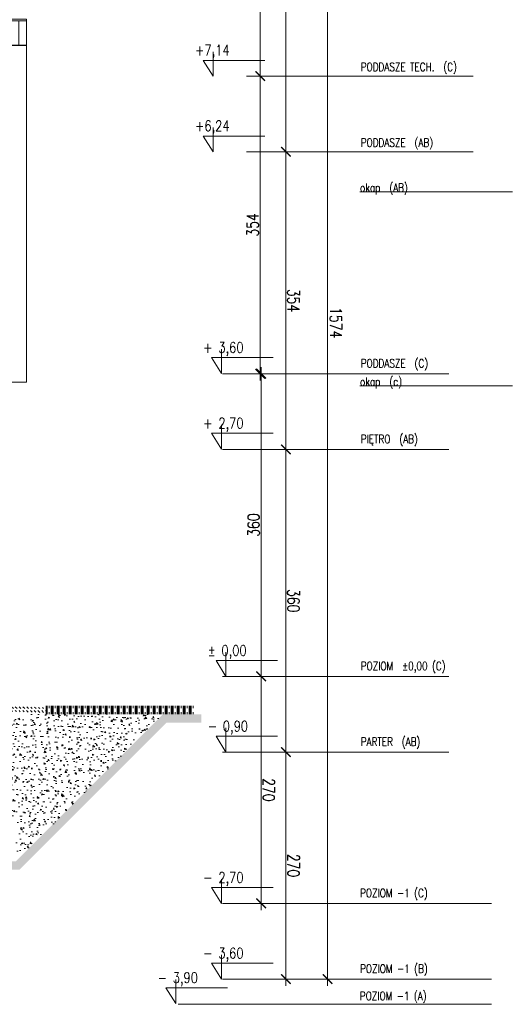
# Model space of a CAD drawing. Header units: millimetres. Extents: x -82287 to 177822, y -399756 to 0.
# Tile 48 of 228: x 63509 to 64096, y -209334 to -208163. Entities that reach past the tile are written whole.
import ezdxf
from ezdxf.enums import TextEntityAlignment as Align

# ---------------------------------------------------------------- set-up
doc = ezdxf.new("R2010")
doc.units = ezdxf.units.MM
doc.header["$MEASUREMENT"] = 0
doc.layers.get('DEFPOINTS').update_dxf_attribs({"lineweight": 50})
doc.layers.add('FL_XREF', color=252, linetype='Continuous')
for name, color, linetype, lineweight in [('SUŁOSZOWA - PB 21 03$0$!! 0_ Istn-widok', 251, 'Continuous', 0), ('SUŁOSZOWA - PB 21 03$0$!! 0_bloki rzędnych', 251, 'Continuous', 0), ('SUŁOSZOWA - PB 21 03$0$!! 0_Opis_pom', 251, 'Continuous', 0), ('SUŁOSZOWA - PB 21 03$0$!! 1_hatch projektowane ściany', 251, 'Continuous', 0), ('SUŁOSZOWA - PB 21 03$0$!! 1_OPIS POM NOWE', 251, 'Continuous', 0), ('SUŁOSZOWA - PB 21 03$0$!! 1_PROJ Sciany', 251, 'Continuous', 0), ('SUŁOSZOWA - PB 21 03$0$!! 1_PROJ widok', 251, 'Continuous', 0), ('SUŁOSZOWA - PB 21 03$0$0-rzedne-blok', 251, 'Continuous', 0)]:
    doc.layers.add(name, color=color, linetype=linetype, lineweight=lineweight)
doc.layers.add('SUŁOSZOWA - PB 21 03$0$ND', color=251, linetype='Continuous', lineweight=0, plot=False)
doc.styles.add('SUŁOSZOWA - PB 21 03$0$ARIAL', font='tahoma.ttf')
doc.styles.add('SUŁOSZOWA - PB 21 03$0$DEUTSCH', font='SIMPLEX8')
doc.styles.add('SUŁOSZOWA - PB 21 03$0$SIMPLEX', font='simplex.shx', dxfattribs={"width": 0.77})
doc.dimstyles.new('SUŁOSZOWA - PB 21 03$0$OL PB 100', dxfattribs={"dimscale": 4, "dimtxt": 3.5, "dimasz": 0.2, "dimexe": 10, "dimexo": 10, "dimgap": 0.5, "dimtad": 1, "dimdec": 1, "dimrnd": 0.5, "dimzin": 9, "dimdsep": 46, "dimtxsty": 'SUŁOSZOWA - PB 21 03$0$SIMPLEX', "dimblk": 'SUŁOSZOWA - PB 21 03$0$thick_MSz', "dimcen": 0.05, "dimdle": 8, "dimse1": 1, "dimse2": 1, "dimclrd": 256, "dimclre": 256, "dimclrt": 3, "dimadec": 1, "dimazin": 2, "dimtfac": 1, "dimtdec": 1, "dimtix": 1, "dimtofl": 0, "dimtmove": 2, "dimatfit": 3, "dimldrblk": 'SUŁOSZOWA - PB 21 03$0$thick_MSz', "dimfxl": 10, "dimfxlon": 1, "dimtolj": 1, "dimlwd": -1, "dimlwe": -1, "dimarcsym": 0})

# ---------------------------------------------------------------- blocks, each defined once
blk = doc.blocks.new('SUŁOSZOWA - PB 21 03$0$thick_MSz')
for p, q in [((0, 15), (0, -15)), ((-10, 0), (10, 0))]:
    blk.add_line(p, q)
at = {"const_width": 2, "elevation": 2}
blk.add_lwpolyline([(-7.1, -7.1), (7.1, 7.1)], dxfattribs=at)
blk = doc.blocks.new('*D72')
at = {"layer": 'DEFPOINTS', "color": 0, "ltscale": 100, "transparency": 16777216}
for p in [(15576.3, 8739.9), (15576.3, 8648.5), (15846.3, 8648.5)]:
    blk.add_point(p, dxfattribs=at)
at = {"layer": 'SUŁOSZOWA - PB 21 03$0$ND', "ltscale": 100, "transparency": 16777216}
blk.add_line((15845.5, 8739.9), (15577.1, 8739.9), dxfattribs=at)
at = {"layer": 'SUŁOSZOWA - PB 21 03$0$ND', "ltscale": 100, "transparency": 16777216, "xscale": 0.8, "yscale": 0.8, "zscale": 0.8}
for p, rotation in [((15576.3, 8739.9), 180.0000000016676), ((15846.3, 8739.9), 1.667546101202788e-09)]:
    blk.add_blockref('SUŁOSZOWA - PB 21 03$0$thick_MSz', p, dxfattribs=dict(at, rotation=rotation))
at = {"layer": 'SUŁOSZOWA - PB 21 03$0$ND', "color": 3, "ltscale": 100, "transparency": 16777216, "insert": (15711.3, 8748.9), "char_height": 14, "attachment_point": 5, "rotation": 0, "style": 'SUŁOSZOWA - PB 21 03$0$SIMPLEX'}
blk.add_mtext('\\A1;270', dxfattribs=at)
blk = doc.blocks.new('SUŁOSZOWA - PB 21 03$0$D_kota')
for p, q in [((8.66, 0), (8.66, 23.02)), ((-0.76, 15), (8.66, 15)), ((8.66, 0), (-0.76, 15))]:
    blk.add_line(p, q)
blk.add_lwpolyline([(-0.76, 15), (57.9, 15)])
at = {"style": 'SUŁOSZOWA - PB 21 03$0$DEUTSCH', "width": 0.8}
blk.add_attdef('POZ.ARCH', (7.32, 19.66), '', height=10, dxfattribs=at)
blk = doc.blocks.new('*D73')
at = {"layer": 'DEFPOINTS', "color": 0, "ltscale": 100, "transparency": 16777216}
for p in [(15846.3, 8789.5), (14272.3, 8752.2), (15846.3, 8606.6)]:
    blk.add_point(p, dxfattribs=at)
at = {"layer": 'SUŁOSZOWA - PB 21 03$0$ND', "ltscale": 100, "transparency": 16777216}
blk.add_line((14273.1, 8789.5), (15845.5, 8789.5), dxfattribs=at)
at = {"layer": 'SUŁOSZOWA - PB 21 03$0$ND', "ltscale": 100, "transparency": 16777216, "xscale": 0.8, "yscale": 0.8, "zscale": 0.8}
for p, rotation in [((14272.3, 8789.5), 180.0000000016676), ((15846.3, 8789.5), 1.667517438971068e-09)]:
    blk.add_blockref('SUŁOSZOWA - PB 21 03$0$thick_MSz', p, dxfattribs=dict(at, rotation=rotation))
at = {"layer": 'SUŁOSZOWA - PB 21 03$0$ND', "color": 3, "ltscale": 100, "transparency": 16777216, "insert": (15065.7, 8799.5), "char_height": 14, "attachment_point": 5, "rotation": 0, "style": 'SUŁOSZOWA - PB 21 03$0$SIMPLEX'}
blk.add_mtext('\\A1;1574', dxfattribs=at)
blk = doc.blocks.new('*D74')
at = {"layer": 'DEFPOINTS', "color": 0, "ltscale": 100, "transparency": 16777216}
for p in [(15216.3, 8739.9), (15216.3, 8648.5), (15576.3, 8648.5)]:
    blk.add_point(p, dxfattribs=at)
at = {"layer": 'SUŁOSZOWA - PB 21 03$0$ND', "ltscale": 100, "transparency": 16777216}
blk.add_line((15575.5, 8739.9), (15217.1, 8739.9), dxfattribs=at)
at = {"layer": 'SUŁOSZOWA - PB 21 03$0$ND', "ltscale": 100, "transparency": 16777216, "xscale": 0.8, "yscale": 0.8, "zscale": 0.8}
for p, rotation in [((15216.3, 8739.9), 180.0000000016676), ((15576.3, 8739.9), 1.667546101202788e-09)]:
    blk.add_blockref('SUŁOSZOWA - PB 21 03$0$thick_MSz', p, dxfattribs=dict(at, rotation=rotation))
at = {"layer": 'SUŁOSZOWA - PB 21 03$0$ND', "color": 3, "ltscale": 100, "transparency": 16777216, "insert": (15396.3, 8748.9), "char_height": 14, "attachment_point": 5, "rotation": 0, "style": 'SUŁOSZOWA - PB 21 03$0$SIMPLEX'}
blk.add_mtext('\\A1;360', dxfattribs=at)
blk = doc.blocks.new('*D75')
at = {"layer": 'DEFPOINTS', "color": 0, "ltscale": 100, "transparency": 16777216}
for p in [(14862.3, 8739.9), (14862.3, 8648.6), (15216.3, 8648.5)]:
    blk.add_point(p, dxfattribs=at)
at = {"layer": 'SUŁOSZOWA - PB 21 03$0$ND', "ltscale": 100, "transparency": 16777216}
blk.add_line((15215.5, 8739.9), (14863.1, 8739.9), dxfattribs=at)
at = {"layer": 'SUŁOSZOWA - PB 21 03$0$ND', "ltscale": 100, "transparency": 16777216, "xscale": 0.8, "yscale": 0.8, "zscale": 0.8}
for p, rotation in [((14862.3, 8739.9), 180.0000000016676), ((15216.3, 8739.9), 1.667546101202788e-09)]:
    blk.add_blockref('SUŁOSZOWA - PB 21 03$0$thick_MSz', p, dxfattribs=dict(at, rotation=rotation))
at = {"layer": 'SUŁOSZOWA - PB 21 03$0$ND', "color": 3, "ltscale": 100, "transparency": 16777216, "insert": (15039.3, 8748.9), "char_height": 14, "attachment_point": 5, "rotation": 0, "style": 'SUŁOSZOWA - PB 21 03$0$SIMPLEX'}
blk.add_mtext('\\A1;354', dxfattribs=at)
blk = doc.blocks.new('*D76')
at = {"layer": 'DEFPOINTS', "color": 0, "ltscale": 100, "transparency": 16777216}
for p in [(14272.3, 8739.9), (14272.3, 8693), (14862.3, 8648.6)]:
    blk.add_point(p, dxfattribs=at)
at = {"layer": 'SUŁOSZOWA - PB 21 03$0$ND', "ltscale": 100, "transparency": 16777216}
blk.add_line((14861.5, 8739.9), (14273.1, 8739.9), dxfattribs=at)
at = {"layer": 'SUŁOSZOWA - PB 21 03$0$ND', "ltscale": 100, "transparency": 16777216, "xscale": 0.8, "yscale": 0.8, "zscale": 0.8}
for p, rotation in [((14272.3, 8739.9), 180.0000000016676), ((14862.3, 8739.9), 1.667546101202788e-09)]:
    blk.add_blockref('SUŁOSZOWA - PB 21 03$0$thick_MSz', p, dxfattribs=dict(at, rotation=rotation))
at = {"layer": 'SUŁOSZOWA - PB 21 03$0$ND', "color": 3, "ltscale": 100, "transparency": 16777216, "insert": (14567.3, 8748.9), "char_height": 14, "attachment_point": 5, "rotation": 0, "style": 'SUŁOSZOWA - PB 21 03$0$SIMPLEX'}
blk.add_mtext('\\A1;590', dxfattribs=at)
blk = doc.blocks.new('*D77')
at = {"layer": 'DEFPOINTS', "color": 0, "ltscale": 100, "transparency": 16777216}
for p in [(15486.3, 8710.4), (15486.3, 8648.5), (15756.3, 8648.5)]:
    blk.add_point(p, dxfattribs=at)
at = {"layer": 'SUŁOSZOWA - PB 21 03$0$ND', "ltscale": 100, "transparency": 16777216}
blk.add_line((15755.5, 8710.4), (15487.1, 8710.4), dxfattribs=at)
at = {"layer": 'SUŁOSZOWA - PB 21 03$0$ND', "ltscale": 100, "transparency": 16777216, "xscale": 0.8, "yscale": 0.8, "zscale": 0.8}
for p, rotation in [((15486.3, 8710.4), 180.0000000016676), ((15756.3, 8710.4), 1.667546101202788e-09)]:
    blk.add_blockref('SUŁOSZOWA - PB 21 03$0$thick_MSz', p, dxfattribs=dict(at, rotation=rotation))
at = {"layer": 'SUŁOSZOWA - PB 21 03$0$ND', "color": 3, "ltscale": 100, "transparency": 16777216, "insert": (15621.3, 8719.4), "char_height": 14, "attachment_point": 5, "rotation": 0, "style": 'SUŁOSZOWA - PB 21 03$0$SIMPLEX'}
blk.add_mtext('\\A1;270', dxfattribs=at)
blk = doc.blocks.new('*D78')
at = {"layer": 'DEFPOINTS', "color": 0, "ltscale": 100, "transparency": 16777216}
for p in [(15126.3, 8710.4), (15126.3, 8648.5), (15486.3, 8648.5)]:
    blk.add_point(p, dxfattribs=at)
at = {"layer": 'SUŁOSZOWA - PB 21 03$0$ND', "ltscale": 100, "transparency": 16777216}
blk.add_line((15485.5, 8710.4), (15127.1, 8710.4), dxfattribs=at)
at = {"layer": 'SUŁOSZOWA - PB 21 03$0$ND', "ltscale": 100, "transparency": 16777216, "xscale": 0.8, "yscale": 0.8, "zscale": 0.8, "rotation": 180}
blk.add_blockref('SUŁOSZOWA - PB 21 03$0$thick_MSz', (15126.3, 8710.4), dxfattribs=at)
at = {"layer": 'SUŁOSZOWA - PB 21 03$0$ND', "ltscale": 100, "transparency": 16777216, "xscale": 0.8, "yscale": 0.8, "zscale": 0.8}
blk.add_blockref('SUŁOSZOWA - PB 21 03$0$thick_MSz', (15486.3, 8710.4), dxfattribs=at)
at = {"layer": 'SUŁOSZOWA - PB 21 03$0$ND', "color": 3, "ltscale": 100, "transparency": 16777216, "insert": (15306.3, 8701.4), "char_height": 14, "attachment_point": 5, "rotation": 180, "style": 'SUŁOSZOWA - PB 21 03$0$SIMPLEX'}
blk.add_mtext('\\A1;360', dxfattribs=at)
blk = doc.blocks.new('*D79')
at = {"layer": 'DEFPOINTS', "color": 0, "ltscale": 100, "transparency": 16777216}
for p in [(14772.3, 8709.4), (14772.3, 8648.5), (15126.3, 8648.5)]:
    blk.add_point(p, dxfattribs=at)
at = {"layer": 'SUŁOSZOWA - PB 21 03$0$ND', "ltscale": 100, "transparency": 16777216}
blk.add_line((15125.5, 8709.4), (14773.1, 8709.4), dxfattribs=at)
at = {"layer": 'SUŁOSZOWA - PB 21 03$0$ND', "ltscale": 100, "transparency": 16777216, "xscale": 0.8, "yscale": 0.8, "zscale": 0.8, "rotation": 180}
blk.add_blockref('SUŁOSZOWA - PB 21 03$0$thick_MSz', (14772.3, 8709.4), dxfattribs=at)
at = {"layer": 'SUŁOSZOWA - PB 21 03$0$ND', "ltscale": 100, "transparency": 16777216, "xscale": 0.8, "yscale": 0.8, "zscale": 0.8}
blk.add_blockref('SUŁOSZOWA - PB 21 03$0$thick_MSz', (15126.3, 8709.4), dxfattribs=at)
at = {"layer": 'SUŁOSZOWA - PB 21 03$0$ND', "color": 3, "ltscale": 100, "transparency": 16777216, "insert": (14949.3, 8700.4), "char_height": 14, "attachment_point": 5, "rotation": 180, "style": 'SUŁOSZOWA - PB 21 03$0$SIMPLEX'}
blk.add_mtext('\\A1;354', dxfattribs=at)
blk = doc.blocks.new('*D80')
at = {"layer": 'DEFPOINTS', "color": 0, "ltscale": 100, "transparency": 16777216}
for p in [(14479.8, 8709.4), (14479.8, 8593.5), (14772.3, 8593.5)]:
    blk.add_point(p, dxfattribs=at)
at = {"layer": 'SUŁOSZOWA - PB 21 03$0$ND', "ltscale": 100, "transparency": 16777216}
blk.add_line((14771.5, 8709.4), (14480.6, 8709.4), dxfattribs=at)
at = {"layer": 'SUŁOSZOWA - PB 21 03$0$ND', "ltscale": 100, "transparency": 16777216, "xscale": 0.8, "yscale": 0.8, "zscale": 0.8, "rotation": 180}
blk.add_blockref('SUŁOSZOWA - PB 21 03$0$thick_MSz', (14479.8, 8709.4), dxfattribs=at)
at = {"layer": 'SUŁOSZOWA - PB 21 03$0$ND', "ltscale": 100, "transparency": 16777216, "xscale": 0.8, "yscale": 0.8, "zscale": 0.8}
blk.add_blockref('SUŁOSZOWA - PB 21 03$0$thick_MSz', (14772.3, 8709.4), dxfattribs=at)
at = {"layer": 'SUŁOSZOWA - PB 21 03$0$ND', "color": 3, "ltscale": 100, "transparency": 16777216, "insert": (14626.1, 8718.4), "char_height": 14, "attachment_point": 5, "style": 'SUŁOSZOWA - PB 21 03$0$SIMPLEX'}
blk.add_mtext('\\A1;292.5', dxfattribs=at)
blk = doc.blocks.new('SUŁOSZOWA - PB 21 03$0$POZIOMY BLOK')
for p, q in [((14909.91, 9009.49), (14909.91, 8828.06)), ((15140.67, 9009.49), (15140.67, 8828.06)), ((15756.32, 8984.49), (15756.32, 8664.25)), ((15846.32, 8984.49), (15846.32, 8664.25)), ((15876.32, 8984.49), (15876.32, 8664.25)), ((14772.32, 8962.8), (14772.32, 8693.05)), ((14862.32, 8962.8), (14862.32, 8693.05)), ((15126.32, 8934), (15126.32, 8664.25)), ((15216.32, 8934), (15216.32, 8664.25)), ((15486.32, 8934), (15486.32, 8664.25)), ((15576.32, 8934), (15576.32, 8664.25)), ((15876.32, 8682.25), (15876.32, 8611.49))]:
    blk.add_line(p, q)
at = {"layer": 'SUŁOSZOWA - PB 21 03$0$0-rzedne-blok'}
ref = blk.add_blockref('SUŁOSZOWA - PB 21 03$0$D_kota', (15486.32, 8657.67), dxfattribs=dict(at, xscale=1.250000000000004, yscale=1.250000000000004, zscale=1.250000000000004, rotation=90))
ref.add_attrib('POZ.ARCH', '%%p 0,00  ', (15461.74, 8646.85), dxfattribs={"layer": '0', "height": 12.5, "rotation": 90, "style": 'SUŁOSZOWA - PB 21 03$0$DEUTSCH', "width": 0.8})
ref = blk.add_blockref('SUŁOSZOWA - PB 21 03$0$D_kota', (15576.32, 8657.67), dxfattribs=dict(at, xscale=1.250000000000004, yscale=1.250000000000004, zscale=1.250000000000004, rotation=90))
ref.add_attrib('POZ.ARCH', '- 0,90  ', (15551.74, 8646.85), dxfattribs={"layer": '0', "height": 12.5, "rotation": 90, "style": 'SUŁOSZOWA - PB 21 03$0$DEUTSCH', "width": 0.8})
ref = blk.add_blockref('SUŁOSZOWA - PB 21 03$0$D_kota', (14772.32, 8642.51), dxfattribs=dict(at, xscale=1.250000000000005, yscale=1.250000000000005, zscale=1.250000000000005, rotation=90))
ref.add_attrib('POZ.ARCH', '+7,14', (14747.74, 8631.68), dxfattribs={"layer": '0', "height": 12.5, "rotation": 90, "style": 'SUŁOSZOWA - PB 21 03$0$DEUTSCH', "width": 0.8})
ref = blk.add_blockref('SUŁOSZOWA - PB 21 03$0$D_kota', (14862.32, 8642.51), dxfattribs=dict(at, xscale=1.250000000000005, yscale=1.250000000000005, zscale=1.250000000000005, rotation=90))
ref.add_attrib('POZ.ARCH', '+6,24', (14837.74, 8631.68), dxfattribs={"layer": '0', "height": 12.5, "rotation": 90, "style": 'SUŁOSZOWA - PB 21 03$0$DEUTSCH', "width": 0.8})
ref = blk.add_blockref('SUŁOSZOWA - PB 21 03$0$D_kota', (15125.85, 8652.26), dxfattribs=dict(at, xscale=1.250000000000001, yscale=1.250000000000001, zscale=1.250000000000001, rotation=89.99999992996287))
ref.add_attrib('POZ.ARCH', '+ 3,60', (15101.27, 8641.44), dxfattribs={"layer": '0', "height": 12.5, "rotation": 90, "style": 'SUŁOSZOWA - PB 21 03$0$DEUTSCH', "width": 0.8})
ref = blk.add_blockref('SUŁOSZOWA - PB 21 03$0$D_kota', (15215.85, 8652.26), dxfattribs=dict(at, xscale=1.250000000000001, yscale=1.250000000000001, zscale=1.250000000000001, rotation=89.99999992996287))
ref.add_attrib('POZ.ARCH', '+ 2,70', (15191.27, 8641.44), dxfattribs={"layer": '0', "height": 12.5, "rotation": 90, "style": 'SUŁOSZOWA - PB 21 03$0$DEUTSCH', "width": 0.8})
ref = blk.add_blockref('SUŁOSZOWA - PB 21 03$0$D_kota', (15756.32, 8652.26), dxfattribs=dict(at, xscale=1.250000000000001, yscale=1.250000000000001, zscale=1.250000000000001, rotation=89.99999992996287))
ref.add_attrib('POZ.ARCH', '- 2,70', (15731.74, 8641.44), dxfattribs={"layer": '0', "height": 12.5, "rotation": 90, "style": 'SUŁOSZOWA - PB 21 03$0$DEUTSCH', "width": 0.8})
ref = blk.add_blockref('SUŁOSZOWA - PB 21 03$0$D_kota', (15846.32, 8652.26), dxfattribs=dict(at, xscale=1.250000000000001, yscale=1.250000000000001, zscale=1.250000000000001, rotation=89.99999992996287))
ref.add_attrib('POZ.ARCH', '- 3,60', (15821.74, 8641.44), dxfattribs={"layer": '0', "height": 12.5, "rotation": 90, "style": 'SUŁOSZOWA - PB 21 03$0$DEUTSCH', "width": 0.8})
ref = blk.add_blockref('SUŁOSZOWA - PB 21 03$0$D_kota', (15875.5, 8597.99), dxfattribs=dict(at, xscale=1.250000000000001, yscale=1.250000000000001, zscale=1.250000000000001, rotation=89.99999992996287))
ref.add_attrib('POZ.ARCH', '- 3,90', (15850.92, 8587.16), dxfattribs={"layer": '0', "height": 12.5, "rotation": 90, "style": 'SUŁOSZOWA - PB 21 03$0$DEUTSCH', "width": 0.8})
at = {"style": 'SUŁOSZOWA - PB 21 03$0$SIMPLEX', "width": 0.77}
for s, p in [('PODDASZE TECH.  (C)', (14766.35, 8829.03, -0.04)), ('POZIOM  %%P0,00 (C)', (15478.99, 8829.03, -0.04)), ('PODDASZE  (AB)', (14856.35, 8829.03, -0.04)), ('PODDASZE  (C)', (15118.99, 8829.03, -0.04)), ('PIĘTRO  (AB)', (15208.99, 8829.03, -0.04)), ('PARTER  (AB)', (15568.99, 8829.03, -0.04)), ('POZIOM -1 (C)', (15748.99, 8828.23, -0.04)), ('POZIOM -1 (B)', (15838.99, 8828.23, -0.04)), ('POZIOM -1 (A)', (15871.38, 8827.97, -0.04)), ('okap  (AB)', (14909.91, 8828.06)), ('okap  (c)', (15140.67, 8828.06))]:
    blk.add_text(s, height=10, rotation=90, dxfattribs=at).set_placement(p)
at = {"layer": 'SUŁOSZOWA - PB 21 03$0$ND', "ltscale": 100}
dim = blk.add_linear_dim(base=(15846.32, 8789.48), p1=(14272.32, 8752.23), p2=(15846.32, 8606.6), angle=180, dimstyle='SUŁOSZOWA - PB 21 03$0$OL PB 100', dxfattribs=at)
dim.commit()
dim.dimension.update_dxf_attribs({"geometry": '*D73', "text_midpoint": (15065.71, 8799.48), "dimtype": 160})
for base, p1, p2, picture, middle in [((14272.32, 8739.89), (14862.32, 8648.65), (14272.32, 8693.05), '*D76', (14567.32, 8748.89)), ((14862.32, 8739.89), (15216.32, 8648.52), (14862.32, 8648.65), '*D75', (15039.32, 8748.89)), ((15216.32, 8739.89), (15576.32, 8648.52), (15216.32, 8648.52), '*D74', (15396.32, 8748.89)), ((15576.32, 8739.89), (15846.32, 8648.52), (15576.32, 8648.52), '*D72', (15711.32, 8748.89)), ((15486.32, 8710.39), (15756.32, 8648.52), (15486.32, 8648.52), '*D77', (15621.32, 8719.39)), ((14772.32, 8709.43), (15126.32, 8648.52), (14772.32, 8648.52), '*D79', (14949.32, 8700.43)), ((15126.32, 8710.39), (15486.32, 8648.52), (15126.32, 8648.52), '*D78', (15306.32, 8701.39))]:
    dim = blk.add_linear_dim(base=base, p1=p1, p2=p2, angle=180, dimstyle='SUŁOSZOWA - PB 21 03$0$OL PB 100', dxfattribs=at)
    dim.commit()
    dim.dimension.update_dxf_attribs({"geometry": picture, "text_midpoint": middle})
dim = blk.add_linear_dim(base=(14479.8, 8709.43), p1=(14772.32, 8593.49), p2=(14479.8, 8593.49), dimstyle='SUŁOSZOWA - PB 21 03$0$OL PB 100', dxfattribs=at)
dim.commit()
dim.dimension.update_dxf_attribs({"geometry": '*D80', "text_midpoint": (14626.06, 8718.43)})
blk = doc.blocks.new('SUŁOSZOWA - PB 21 03')
at = {"layer": 'SUŁOSZOWA - PB 21 03$0$!! 1_hatch projektowane ściany'}
h = blk.add_hatch(dxfattribs=at)
h.set_pattern_fill('DASH', color=256, angle=-45)
h.set_pattern_definition([(315, (263081.2866, -128162.2934), (4.49012806, -8e-16), [3.175, -3.175])])
h.paths.add_polyline_path([(63418.2333, -209031.98076), (63478.19675, -209034.07473), (63477.98735, -209040.07108), (63418.0239, -209037.97711)])
h = blk.add_hatch(dxfattribs=at)
h.set_pattern_fill('CLAY', color=256, scale=1.5, angle=90)
h.set_pattern_definition([(90, (263081.287, -128162.2934), (-7.14375, 2e-15), []), (90, (263080.096, -128162.2934), (-7.14375, 2e-15), []), (90, (263078.9054, -128162.2934), (-7.14375, 2e-15), []), (90, (263076.524, -128162.2934), (-7.14375, 2e-15), [7.14375, -4.7625])])
h.paths.add_polyline_path([(63478.27, -209031.97711), (63478.27, -209041.97711), (63654.4368, -209041.97711), (63654.4368, -209031.97711)])
h = blk.add_hatch(dxfattribs=at)
h.set_pattern_fill('AR-PARQ1', color=256, scale=0.1, angle=45)
h.set_pattern_definition([(135, (0, 0), (-43.1052294, 0), [30.48, -30.48]), (135, (3.592, 3.592), (-43.1052294, 0), [30.48, -30.48]), (135, (7.184, 7.184), (-43.1052294, 0), [30.48, -30.48]), (135, (10.776, 10.776), (-43.1052294, 0), [30.48, -30.48]), (135, (14.368, 14.368), (-43.1052294, 0), [30.48, -30.48]), (135, (17.96, 17.96), (-43.1052294, 0), [30.48, -30.48]), (135, (21.553, 21.553), (-43.1052294, 0), [30.48, -30.48]), (45, (-21.553, 21.553), (43.1052294, 0), [30.48, -30.48]), (45, (-25.145, 25.145), (43.1052294, 0), [30.48, -30.48]), (45, (-28.737, 28.737), (43.1052294, 0), [30.48, -30.48]), (45, (-32.33, 32.33), (43.1052294, 0), [30.48, -30.48]), (45, (-35.92, 35.92), (43.1052294, 0), [30.48, -30.48]), (45, (-39.513, 39.513), (43.1052294, 0), [30.48, -30.48]), (45, (-43.105, 43.105), (43.1052294, 0), [30.48, -30.48])])
h.paths.add_polyline_path([(60818.18484, -209126.96325), (60818.18484, -209116.96325), (61238.56735, -209116.96325), (61288.55349, -209066.97711), (61472.06505, -209066.97711), (61623.06965, -209216.97711), (61911.56965, -209216.97711), (62004.70449, -209123.84227), (62129.35516, -209123.84227), (62222.49, -209216.97711), (62303.06965, -209216.97711), (62453.06965, -209066.97711), (63192.48407, -209066.97711), (63342.48407, -209216.97711), (63442.56373, -209216.97711), (63617.56373, -209041.97711), (63663.22819, -209041.97711), (63663.22819, -209051.97711), (63621.70586, -209051.97711), (63446.70586, -209226.97711), (63332.48407, -209226.97711), (63188.34194, -209076.97711), (62457.21179, -209076.97711), (62313.06965, -209226.97711), (62212.49, -209226.97711), (62122.9923, -209133.84227), (62011.06735, -209133.84227), (61921.56965, -209226.97711), (61612.06505, -209226.97711), (61467.92291, -209076.97711), (61296.60141, -209076.97711), (61248.56735, -209126.96325)])
h = blk.add_hatch(dxfattribs=at)
h.set_pattern_fill('AR-CONC', color=256, scale=0.1, angle=-90)
h.set_pattern_definition([(320, (263081.287, -128162.293), (-1.5939086, -18.2184669), [1.905, -20.955]), (265, (263081.287, -128162.293), (19.1056845, 3.5243421), [1.524, -16.7640584]), (10.451445, (263081.154, -128163.812), (17.5117752, -14.6941247), [1.6190009, -17.8090245]), (316.1842, (263086.367, -128162.293), (-4.2042328, -27.107904), [2.8575, -31.4325]), (6.635558, (263086.016, -128164.552), (24.7426125, -23.7404134), [2.4285023, -26.7135608]), (261.184151, (263086.367, -128162.293), (24.7426125, -23.7404134), [2.2859967, -25.1459732]), (291, (263085.097, -128164.833), (-10.2265198, -15.1614391), [1.905, -20.955]), (236, (263085.097, -128164.833), (18.4187966, -6.1802028), [1.524, -16.764]), (341.451445, (263084.244, -128166.097), (8.1922769, -21.3416419), [1.6190009, -17.8089938]), (307.5, (263081.2866, -128162.2934), (8.45550389, -0.30886033), [0, -16.5608, 0, -17.018, 0, -16.8275]), (277.5, (263081.287, -128162.293), (10.0180575, -6.68196625), [0, -9.7028, 0, -16.1798, 0, -6.4135]), (237.5, (263081.2866, -128156.629), (-0.5728744, -13.55905952), [0, -6.35, 0, -19.812, 0, -26.289]), (227.5, (263081.287, -128154.089), (2.5426491, -14.81291814), [0, -8.255, 0, -13.1572, 0, -18.669])])
h.paths.add_polyline_path([(63461.71394, -209077.56731), (63461.71394, -209041.97711), (63617.56373, -209041.97711), (63442.56373, -209216.97711), (63442.56373, -209206.97711), (63442.56373, -209166.97711), (63425.18232, -209166.97711), (63416.0239, -209157.73447), (63416.0239, -209077.56731)])
h.paths.add_polyline_path([(63418.0239, -209077.56731), (63418.0239, -209041.97711), (63461.71394, -209041.97711), (63461.71394, -209077.56731)], flags=17)
blk.add_lwpolyline([(63405.06373, -208246.31713), (63455.06373, -208246.31713)])
at = {"layer": 'SUŁOSZOWA - PB 21 03$0$!! 0_ Istn-widok', "lineweight": 35, "const_width": 1}
blk.add_lwpolyline([(63455.06373, -208217.15542), (62295.06965, -208217.15542)], dxfattribs=at)
at = {"layer": 'SUŁOSZOWA - PB 21 03$0$!! 1_PROJ Sciany'}
blk.add_lwpolyline([(63455.06373, -208246.31713), (63445.97395, -208246.31713), (63445.97395, -208217.15542), (63455.06373, -208217.15542)], close=True, dxfattribs=at)
at = {"layer": 'SUŁOSZOWA - PB 21 03$0$!! 1_PROJ widok'}
for points in [[(63405.06373, -208215.04014), (63455.06373, -208215.04014), (63455.06373, -208646.97711)], [(63427.06373, -208646.97711), (63455.06373, -208646.97711)]]:
    blk.add_lwpolyline(points, dxfattribs=at)
at = {"layer": 'SUŁOSZOWA - PB 21 03$0$!! 0_bloki rzędnych', "linetype": 'Continuous', "rotation": 270}
blk.add_blockref('SUŁOSZOWA - PB 21 03$0$POZIOMY BLOK', (55024.09811, -193510.6546), dxfattribs=at)
at = {"layer": 'SUŁOSZOWA - PB 21 03$0$!! 0_Opis_pom', "ltscale": 0.7, "style": 'SUŁOSZOWA - PB 21 03$0$ARIAL'}
for tag, p in [('B0,19', (52679.2094, -194257.55204)), ('B2,14', (73874.0461, -194402.0887)), ('B2,12', (73342.49259, -194413.89249)), ('B1,21', (60405.50261, -194427.18207)), ('A1,16', (59129.54925, -194448.08429)), ('B1,19', (59914.81903, -194448.15658)), ('B2,11', (73069.01144, -194438.89383)), ('B2,16', (75195.07765, -194441.83446)), ('B1/17', (59524.53699, -194450.37428)), ('1,22', (60947.33929, -194456.1144)), ('1,23', (61575.22173, -194450.37428)), ('B0,15', (51514.15008, -194461.8073)), ('A1,1', (58808.06672, -194460.94161)), ('B2,17', (75506.7465, -194471.3759)), ('B2,19.1', (76701.67035, -194466.03695)), ('B3,7', (87459.81312, -194465.07097)), ('B3,3', (88235.73906, -194465.79732)), ('B0,18', (52071.43815, -194478.40179)), ('B1,18', (59715.51745, -194473.87108)), ('B3,6', (86826.65132, -194483.15512)), ('B3,8', (90006.66539, -194478.47972)), ('B1,20', (60198.53687, -194490.17374)), ('B2,10', (72728.63362, -194489.37283)), ('B2,15', (74566.38885, -194487.81114)), ('A0,6', (49094.40602, -194505.72387)), ('A2,5', (72452.45009, -194505.90583)), ('B2,13', (73649.91716, -194500.01242)), ('A0,4', (49692.81919, -194517.93289)), ('B0,22', (54187.56644, -194519.04308)), ('A1,6', (58565.96262, -194514.50753)), ('B1,1', (61908.24378, -194515.48656)), ('A0,3', (49906.53818, -194524.03766)), ('B0,20', (53125.45224, -194527.8835)), ('A0,5', (49399.71914, -194533.19455)), ('B0,21', (53847.26622, -194535.08002)), ('B1,3', (62229.35503, -194604.49851)), ('B2,18', (75922.43604, -194612.23635)), ('B2,19', (77152.69039, -194617.53776)), ('A3,4', (85509.27934, -194642.47136)), ('B0,24B', (54824.42896, -194684.26784)), ('B1,4', (63476.45184, -194691.11207)), ('B0,16', (51457.40872, -194704.43091)), ('B0,13', (50367.63944, -194706.5583)), ('B0,17', (51897.58569, -194706.77195)), ('A2,4', (71695.75649, -194707.44268)), ('A1,5', (58149.22649, -194724.80163)), ('A2.1', (72371.45884, -194731.56251)), ('B0,23', (54542.05776, -194742.93939)), ('A1,2', (58744.42262, -194746.622)), ('B1,2D', (60756.29674, -194750.92727)), ('A1,15', (59129.54925, -194780.73348)), ('A3.1', (86079.08704, -194786.62422)), ('B0,14', (50962.60809, -194789.06568)), ('B1,4', (63483.03852, -194791.04365)), ('A0,2', (49295.91259, -194810.95246)), ('B0,7', (52851.95551, -194845.56115)), ('B1,2B', (62374.83512, -194841.86715)), ('B2.7', (74548.27897, -194836.12781)), ('B3,2', (89035.72921, -194837.99287)), ('B1,2A', (61803.35407, -194869.27513)), ('B0,8', (51561.38742, -194890.27848)), ('A1,3', (58810.05243, -195008.83917)), ('A3.2', (86016.50296, -195004.88875)), ('A0,1', (49914.27925, -195025.82804)), ('A0,10', (49695.87246, -195042.9259)), ('B0,17', (51225.06492, -195049.74007)), ('B0,6', (52110.41055, -195069.39267)), ('B2.2', (74976.1855, -195068.47988)), ('B1,8', (61403.63433, -195071.25189)), ('A2.2', (72371.45884, -195070.78713)), ('A0,7', (49042.50308, -195082.6056)), ('B3,11', (88623.94853, -195099.23575)), ('B3,4', (87612.56208, -195132.78192)), ('B3,5', (86839.47632, -195174.05241)), ('B0,12', (50313.60595, -195207.52936)), ('B0,11', (50726.178, -195219.06638)), ('B3,10', (89778.42161, -195220.68871)), ('B1,6', (63686.26823, -195231.3997)), ('B0,24A', (54359.17011, -195245.97867)), ('A1,4', (58093.66276, -195250.96213)), ('B0,10', (51476.34179, -195259.44699)), ('B3,9', (90479.74099, -195260.18621)), ('A0,11', (49643.96951, -195271.84772)), ('B0,9', (51798.4912, -195291.17482)), ('B1,14', (59332.54805, -195280.73534)), ('B2,21', (75970.16114, -195290.81005)), ('A0,8', (49042.50308, -195293.21363)), ('B1,13', (60186.62513, -195314.46953)), ('B0,3', (52068.59538, -195319.60465)), ('B1,10', (60892.94126, -195319.45825)), ('B1,5', (63419.22943, -195317.21026)), ('A2.3', (71832.37045, -195318.78232)), ('B2,9', (73175.51251, -195317.21162)), ('B2,4', (74493.5947, -195318.7733)), ('B2,3', (74674.2815, -195319.28036)), ('A3,3', (85569.83931, -195318.78232)), ('B2,8', (73894.209, -195338.18956)), ('B3,1', (88723.65615, -195329.98594)), ('B1,9', (61058.12383, -195344.48743)), ('B2.1', (75304.74121, -195348.36327)), ('B2,20', (77211.021, -195343.82367)), ('B0,2', (52227.2348, -195357.98297)), ('B1,2C', (61827.40698, -195369.02625)), ('B1,7', (62134.52151, -195372.05069)), ('B0,1', (53061.17304, -195403.85659)), ('A0,9', (49001.50444, -195413.15723)), ('A0,12', (49689.76592, -195485.50737)), ('B0,4', (52224.78303, -195500.96352)), ('B1,11', (61050.00078, -195512.89565)), ('B2,5', (74686.48999, -195507.24036)), ('B1,12', (60864.00751, -195544.00738)), ('B2,6', (74499.29165, -195549.55175)), ('B0,5', (52066.14362, -195556.83806)), ('C2,2', (74812.78942, -195865.8959)), ('C1,3', (61091.58871, -195973.27844)), ('C0,2A', (52278.30875, -196050.48297)), ('C0,1', (52808.36775, -196132.34208)), ('C1,2', (61690.27405, -196439.72387)), ('C1,1', (62060.59754, -196465.28533)), ('C3,1', (88979.71614, -196545.67785)), ('C0,2B', (53028.88223, -196668.8019)), ('C1,4', (61008.68123, -196686.32122)), ('C2,1', (75334.65984, -196786.2197)), ('C2,3', (74834.65119, -196933.26657)), ('C1,5', (61062.7252, -196991.42453)), ('C1,10', (62127.38542, -196998.81344)), ('C1,9', (62147.33751, -197289.53424)), ('C1,6', (61131.41824, -197329.69535)), ('C0,3', (52181.98562, -197341.92176)), ('D1,1', (73931.12245, -197584.03121)), ('C0,4', (52345.96562, -197596.60561)), ('D0,18', (60296.49264, -197617.95269)), ('C2,4', (75243.70451, -197663.89)), ('D0,7', (59141.53804, -197722.84718)), ('C1,7', (61222.2575, -197737.18052)), ('D0,3', (59562.25866, -197751.14316)), ('D0,17', (60701.16801, -197741.44864)), ('D1,6', (72757.78643, -197751.22612)), ('D1,4', (73157.19908, -197744.29721)), ('D0,6', (58741.71849, -197802.61699)), ('D0,10', (58357.73602, -197820.93991)), ('D,09', (59195.67196, -197881.51243)), ('C0,5', (52269.72696, -197902.4362)), ('C0,6', (52872.93793, -197917.07354)), ('D0,2', (59943.06082, -197917.06725)), ('D1,3', (73475.28953, -197924.29875)), ('D0,16', (60721.3534, -197935.2949)), ('D0,8', (59058.9008, -197963.64925)), ('D0,5', (59448.52586, -197969.8061)), ('C2,5', (74555.08284, -197988.7886)), ('D1,5', (73291.61607, -197999.29956)), ('D0,4', (59655.02693, -198042.2589)), ('D0,15', (60692.12223, -198127.4643)), ('D1,2', (73578.07819, -198172.30068)), ('D0,1', (59931.33074, -198173.12806)), ('D0,11', (58161.27105, -198211.45823)), ('D0,12', (58250.99458, -198537.17631)), ('D0,13', (58250.99458, -198764.99605)), ('D1,7', (71854.87376, -198786.88467)), ('D0,14', (59130.08589, -198795.3373)), ('D1,8', (71715.35366, -199212.44512))]:
    blk.add_attdef(tag, text='', height=11.968, dxfattribs=at).set_placement(p, align=Align.MIDDLE_CENTER)
at = {"layer": 'SUŁOSZOWA - PB 21 03$0$!! 1_OPIS POM NOWE', "style": 'SUŁOSZOWA - PB 21 03$0$ARIAL'}
for tag, p in [('C1.7A', (61271.6179, -197538.30303)), ('C2.5B', (74970.66097, -197546.70728)), ('C2,5C', (74903.71123, -197659.13664)), ('C2.4', (75374.07862, -197726.11453)), ('D1,2B', (74322.25834, -197791.43247)), ('C1.7C', (61260.26049, -197811.38428)), ('C1.8B', (61588.27341, -197817.62151)), ('C1.8A', (61884.42005, -197818.94854)), ('C1.7B', (61322.12354, -197933.89849)), ('C2,5A', (74943.41937, -197993.49482)), ('E1.2', (62164.78326, -198139.98688)), ('E1.5E', (62692.10372, -198153.27854)), ('D1,2C', (73419.9359, -198156.57844)), ('E3.1', (88990.58975, -198158.87886)), ('D1,2A', (74280.17915, -198172.30068)), ('E2.9', (75361.45041, -198161.88904)), ('E2.7', (76022.45692, -198162.26272)), ('E1.1', (61330.46191, -198191.9806)), ('E1.5D', (62993.60773, -198185.416)), ('E1.5C', (63016.9343, -198246.3437)), ('E1.5B', (63264.15117, -198307.8661)), ('E3.2', (88781.41347, -198385.24275)), ('E1.6', (61022.6264, -198421.00827)), ('E2.2', (74782.75417, -198427.85813)), ('E2.8', (75757.29014, -198437.09188)), ('E2.6', (76531.8031, -198444.40756)), ('E3.4', (89392.22607, -198450.03942)), ('E1.5A', (63049.47589, -198456.39852)), ('E1.5F', (62736.15118, -198589.14592)), ('E1.5G', (62892.39981, -198586.12622)), ('E1,4', (61888.25021, -198652.6996)), ('E2.1', (75803.99631, -198697.05773)), ('E1.5L', (63297.7633, -198733.65678)), ('E1.3', (61058.5992, -198806.28147)), ('E1.5H', (62893.53005, -198830.01758)), ('E2,3', (74778.52304, -198843.9541)), ('E3.3', (89150.95684, -198867.32581)), ('E1.5K', (63266.15427, -198904.67789)), ('E1.5I', (62723.74907, -199005.87002)), ('E2.4', (75135.87669, -199083.20857)), ('E2.5', (76615.04061, -199164.91143)), ('E1.5J', (63204.25187, -199215.697))]:
    blk.add_attdef(tag, text='', height=11.968, dxfattribs=at).set_placement(p, align=Align.MIDDLE_CENTER)

msp = doc.modelspace()

# ---------------------------------------------------------------- block references
at = {"layer": 'FL_XREF'}
msp.add_blockref('SUŁOSZOWA - PB 21 03', (62.3, 52.9), dxfattribs=at)

doc.saveas('drawing.dxf')
